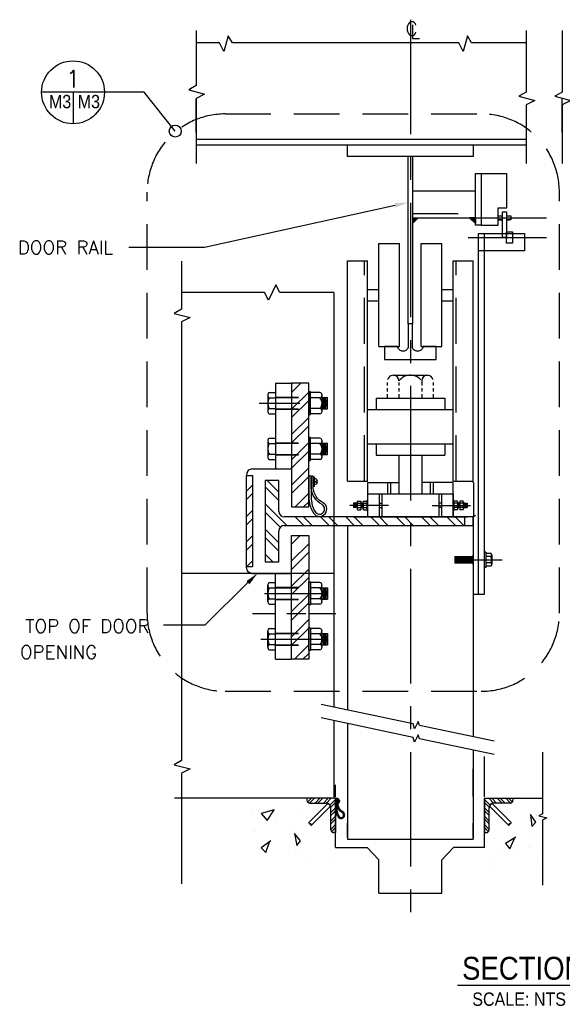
# Model space of a CAD drawing. Extents: x 161 to 3329, y 126 to 2543.
# Tile 1 of 4: x 161 to 730, y 620 to 1652. Entities that reach past the tile are written whole.
import ezdxf
from ezdxf.enums import TextEntityAlignment as Align

# ---------------------------------------------------------------- set-up
doc = ezdxf.new("R2010")
doc.units = 0
doc.header["$LTSCALE"] = 96
doc.header["$MEASUREMENT"] = 0
for name, pattern in [('CENTER', [2, 1.25, -0.25, 0.25, -0.25]), ('DASHED', [0.75, 0.5, -0.25]), ('HIDDEN', [0.375, 0.25, -0.125]), ('PHANTOM', [2.5, 1.25, -0.25, 0.25, -0.25, 0.25, -0.25])]:
    doc.linetypes.add(name, pattern=pattern)
doc.layers.get('0').update_dxf_attribs({"color": 2, "linetype": 'CONTINUOUS'})
for name, color, linetype in [('A2', 7, 'CONTINUOUS'), ('A4', 7, 'CONTINUOUS'), ('BORDER', 4, 'CONTINUOUS'), ('MECHANICAL', 4, 'CONTINUOUS'), ('S2', 7, 'CONTINUOUS'), ('S4', 7, 'CONTINUOUS'), ('STEEL', 3, 'CONTINUOUS'), ('STRUCT', 2, 'CONTINUOUS'), ('TXT', 2, 'CONTINUOUS')]:
    doc.layers.add(name, color=color, linetype=linetype)
doc.styles.add('1-8', font='simplex', dxfattribs={"height": 4})
doc.styles.add('SIMPLEX', font='SIMPLEX', dxfattribs={"height": 0.09375})
doc.styles.get("Standard").update_dxf_attribs({"font": 'SIMPLEX'})
doc.styles.add('SX-FRAC', font='SX-FRAC.shx', dxfattribs={"width": 0.9, "height": 12})

# ---------------------------------------------------------------- blocks, each defined once
blk = doc.blocks.new('*X154')
at = {"color": 0}
for p, q in [((1339.4, 2108.4), (1351.7, 2120.6)), ((1339.4, 2099.5), (1353.7, 2113.8)), ((1330.9, 2073.4), (1353.7, 2096.1)), ((1337.8, 2071.4), (1353.7, 2087.3)), ((1145.3, 2073.4), (1154.3, 2082.4)), ((1154.1, 2073.4), (1163.1, 2082.4)), ((1171.8, 2073.4), (1180.8, 2082.4)), ((1180.7, 2073.4), (1189.7, 2082.4)), ((1198.3, 2073.4), (1207.3, 2082.4)), ((1207.2, 2073.4), (1216.2, 2082.4)), ((1224.9, 2073.4), (1233.9, 2082.4)), ((1233.7, 2073.4), (1242.7, 2082.4)), ((1251.4, 2073.4), (1260.4, 2082.4)), ((1260.2, 2073.4), (1269.2, 2082.4)), ((1277.9, 2073.4), (1286.9, 2082.4)), ((1286.7, 2073.4), (1295.7, 2082.4)), ((1304.4, 2073.4), (1313.4, 2082.4)), ((1313.2, 2073.4), (1322.2, 2082.4)), ((1339.4, 2055.3), (1353.7, 2069.6)), ((1339.4, 2046.5), (1353.7, 2060.8)), ((1345.7, 2035.1), (1353.7, 2043.1))]:
    blk.add_line(p, q, dxfattribs=at)
blk = doc.blocks.new('*X151')
at = {"color": 0}
for p, q in [((1389.5, 1321.9), (1393.4, 1325.8)), ((1391.5, 1320.8), (1396.5, 1325.8)), ((1397.2, 1320.8), (1402.2, 1325.8)), ((1400.3, 1320.8), (1405.3, 1325.8)), ((1406.1, 1320.8), (1411.1, 1325.8)), ((1409.2, 1320.8), (1414.2, 1325.8)), ((1412.9, 1318.7), (1418.8, 1324.7)), ((1413.8, 1316.5), (1418.8, 1321.6)), ((1413.8, 1310.9), (1418.8, 1315.9)), ((1413.8, 1307.8), (1418.8, 1312.8)), ((1413.8, 1302), (1418.8, 1307)), ((1413.8, 1298.9), (1418.8, 1303.9)), ((1413.8, 1293.2), (1418.8, 1298.2)), ((1414.6, 1290.8), (1418.8, 1295.1))]:
    blk.add_line(p, q, dxfattribs=at)
blk = doc.blocks.new('*X150')
at = {"color": 0}
for p, q in [((1301.9, 2123.9), (1302.1, 2124.1)), ((1301.9, 2123.1), (1303, 2124.1)), ((1301.9, 2121.3), (1303.4, 2122.8)), ((1301.9, 2120.4), (1303.4, 2121.9)), ((1301.9, 2118.6), (1303.4, 2120.1)), ((1301.9, 2117.8), (1303.4, 2119.3)), ((1301.9, 2116), (1303.4, 2117.5)), ((1301.9, 2115.1), (1303.4, 2116.6)), ((1303, 2114.4), (1303.4, 2114.8))]:
    blk.add_line(p, q, dxfattribs=at)
blk = doc.blocks.new('*X152')
at = {"color": 0}
for p, q in [((1292.9, 1544.4), (1283.1, 1554.1)), ((1292.9, 1553.2), (1292, 1554.1)), ((1292.9, 1526.7), (1274.9, 1544.7)), ((1292.9, 1517.9), (1274.9, 1535.9)), ((1292.9, 1500.2), (1274.9, 1518.2)), ((1292.9, 1491.4), (1274.9, 1509.4)), ((1292.9, 1473.7), (1274.9, 1491.7)), ((1292.9, 1464.8), (1274.9, 1482.8)), ((1292.9, 1447.2), (1274.9, 1465.2)), ((1292.9, 1438.3), (1274.9, 1456.3)), ((1289.2, 1424.4), (1274.9, 1438.6)), ((1280.3, 1424.4), (1274.9, 1429.8))]:
    blk.add_line(p, q, dxfattribs=at)
blk = doc.blocks.new('*X153')
at = {"color": 0}
for p, q in [((1292.9, 1385.3), (1283.8, 1394.4)), ((1292.9, 1394.1), (1292.6, 1394.4)), ((1292.9, 1367.6), (1274.9, 1385.6)), ((1292.9, 1358.8), (1274.9, 1376.8)), ((1292.9, 1341.1), (1274.9, 1359.1)), ((1292.9, 1332.3), (1274.9, 1350.3)), ((1292.9, 1314.6), (1274.9, 1332.6)), ((1292.9, 1305.7), (1274.9, 1323.7)), ((1292.9, 1288.1), (1274.9, 1306.1)), ((1292.9, 1279.2), (1274.9, 1297.2)), ((1289.8, 1264.6), (1274.9, 1279.5)), ((1281, 1264.6), (1274.9, 1270.7))]:
    blk.add_line(p, q, dxfattribs=at)
blk = doc.blocks.new('*X155')
at = {"color": 0}
for p, q in [((1373.2, 2109.3), (1367.2, 2115.3)), ((1373.2, 2100.5), (1367.2, 2106.5)), ((1373.2, 2082.8), (1367.2, 2088.8)), ((1373.2, 2074), (1367.2, 2080)), ((1373.2, 2056.3), (1367.2, 2062.3)), ((1373.2, 2047.4), (1367.2, 2053.4)), ((1373.2, 2029.8), (1367.2, 2035.8))]:
    blk.add_line(p, q, dxfattribs=at)
blk = doc.blocks.new('*X156')
at = {"color": 0}
for p, q in [((1301.9, 2123.9), (1302.1, 2124.1)), ((1301.9, 2123.1), (1303, 2124.1)), ((1301.9, 2121.3), (1303.4, 2122.8)), ((1301.9, 2120.4), (1303.4, 2121.9)), ((1301.9, 2118.6), (1303.4, 2120.1)), ((1301.9, 2117.8), (1303.4, 2119.3)), ((1301.9, 2116), (1303.4, 2117.5)), ((1301.9, 2115.1), (1303.4, 2116.6)), ((1303, 2114.4), (1303.4, 2114.8))]:
    blk.add_line(p, q, dxfattribs=at)

msp = doc.modelspace()

# ---------------------------------------------------------------- linework, layer by layer
at = {"color": 1, "linetype": 'CENTER'}
msp.add_line((570.5, 1652.4), (570.5, 712), dxfattribs=at)
at = {"color": 1}
for p, q in [((554.4, 1457.7), (354.7, 1413.5)), ((354.7, 1413.5), (275.2, 1413.5)), ((400.2, 1062.1), (354.8, 1017.6)), ((354.8, 1017.6), (311.5, 1017.6))]:
    msp.add_line(p, q, dxfattribs=at)
at = {"color": 2}
for p, q in [((429.5, 1374.3), (421.6, 1358.3)), ((433.5, 1366.3), (429.5, 1374.3)), ((417.6, 1366.3), (330.4, 1366.3)), ((421.6, 1358.3), (417.6, 1366.3)), ((490.1, 1366.3), (433.5, 1366.3)), ((490.1, 1366.3), (490.1, 931.4)), ((429.2, 1271.3), (429.2, 1181.3)), ((429.2, 1271.3), (446, 1271.3)), ((422.5, 1261.6), (429.2, 1261.6)), ((421, 1258.8), (421, 1241.9)), ((422.5, 1256), (429.2, 1256)), ((475.6, 1256), (465.8, 1256)), ((477.8, 1258.8), (477.8, 1241.9)), ((477.8, 1256.3), (483.5, 1256.3)), ((478.3, 1247.3), (478.3, 1253.3)), ((479, 1244.3), (479, 1256.3)), ((479, 1244.3), (479, 1256.3)), ((479.8, 1247.3), (479.8, 1253.3)), ((480.5, 1244.3), (480.5, 1256.3)), ((481.3, 1247.3), (481.3, 1253.3)), ((482, 1244.3), (482, 1256.3)), ((482.8, 1247.3), (482.8, 1253.3)), ((483.5, 1244.3), (483.5, 1256.3)), ((422.5, 1244.7), (429.2, 1244.7)), ((422.5, 1239.1), (429.2, 1239.1)), ((475.6, 1244.7), (465.8, 1244.7)), ((475.6, 1239.1), (465.8, 1239.1)), ((477.8, 1244.3), (483.5, 1244.3)), ((421, 1210.8), (421, 1193.9)), ((422.5, 1213.6), (429.2, 1213.6)), ((477.8, 1210.8), (477.8, 1193.9)), ((477.8, 1208.3), (483.5, 1208.3)), ((479, 1196.3), (479, 1208.3)), ((479, 1196.3), (479, 1208.3)), ((480.5, 1196.3), (480.5, 1208.3)), ((482, 1196.3), (482, 1208.3)), ((483.5, 1196.3), (483.5, 1208.3)), ((422.5, 1208), (429.2, 1208)), ((475.6, 1208), (465.8, 1208)), ((478.3, 1199.3), (478.3, 1205.3)), ((479.8, 1199.3), (479.8, 1205.3)), ((481.3, 1199.3), (481.3, 1205.3)), ((482.8, 1199.3), (482.8, 1205.3)), ((422.5, 1196.7), (429.2, 1196.7)), ((422.5, 1191.1), (429.2, 1191.1)), ((475.6, 1196.7), (465.8, 1196.7)), ((475.6, 1191.1), (465.8, 1191.1)), ((477.8, 1196.3), (483.5, 1196.3)), ((404.8, 1181.3), (446, 1181.3)), ((418.3, 1169.3), (418.3, 1083.8)), ((432.5, 1169.3), (418.3, 1169.3)), ((432.5, 1137.1), (432.5, 1169.3)), ((513.4, 1131.1), (438.5, 1131.1)), ((627.5, 1131.1), (507.5, 1131.1)), ((636.3, 1131.1), (513.4, 1131.1)), ((528.7, 1131.1), (522.8, 1131.1)), ((627.5, 1122.1), (627.5, 1131.1)), ((636.3, 1122.1), (636.3, 1131.1)), ((432.5, 1083.8), (432.5, 1116.1)), ((438.5, 1122.1), (636.3, 1122.1)), ((504.5, 1122.1), (636.3, 1122.1)), ((507.5, 1122.1), (627.5, 1122.1)), ((418.3, 1083.8), (432.5, 1083.8)), ((490.1, 1071.8), (330.4, 1071.8)), ((404.8, 1071.8), (446, 1071.8)), ((429.2, 981.8), (429.2, 1071.8)), ((421, 1042.4), (421, 1059.3)), ((422.5, 1062.1), (429.2, 1062.1)), ((422.5, 1056.5), (429.2, 1056.5)), ((475.6, 1062.1), (465.8, 1062.1)), ((475.6, 1056.5), (465.8, 1056.5)), ((477.8, 1042.4), (477.8, 1059.3)), ((477.8, 1056.8), (483.5, 1056.8)), ((478.3, 1053.8), (478.3, 1047.8)), ((479, 1056.8), (479, 1044.8)), ((479, 1056.8), (479, 1044.8)), ((479.8, 1053.8), (479.8, 1047.8)), ((480.5, 1056.8), (480.5, 1044.8)), ((481.3, 1053.8), (481.3, 1047.8)), ((482, 1056.8), (482, 1044.8)), ((482.8, 1053.8), (482.8, 1047.8)), ((483.5, 1056.8), (483.5, 1044.8)), ((422.5, 1045.2), (429.2, 1045.2)), ((475.6, 1045.2), (465.8, 1045.2)), ((477.8, 1044.8), (483.5, 1044.8)), ((422.5, 1039.6), (429.2, 1039.6)), ((464, 1029.8), (492.5, 1029.8)), ((422.5, 1014.1), (429.2, 1014.1)), ((475.6, 1014.1), (465.8, 1014.1)), ((421, 994.4), (421, 1011.3)), ((422.5, 1008.5), (429.2, 1008.5)), ((475.6, 1008.5), (465.8, 1008.5)), ((477.8, 994.4), (477.8, 1011.3)), ((477.8, 1008.8), (483.5, 1008.8)), ((478.3, 1005.8), (478.3, 999.8)), ((479, 1008.8), (479, 996.8)), ((479, 1008.8), (479, 996.8)), ((479.8, 1005.8), (479.8, 999.8)), ((480.5, 1008.8), (480.5, 996.8)), ((481.3, 1005.8), (481.3, 999.8)), ((482, 1008.8), (482, 996.8)), ((482.8, 1005.8), (482.8, 999.8)), ((483.5, 1008.8), (483.5, 996.8)), ((422.5, 997.2), (429.2, 997.2)), ((422.5, 991.6), (429.2, 991.6)), ((475.6, 997.2), (465.8, 997.2)), ((477.8, 996.8), (483.5, 996.8)), ((490.1, 917.4), (490.1, 835.9)), ((492.1, 835.9), (462.1, 835.9)), ((462.1, 835.9), (462.1, 833.9)), ((484, 830.5), (464.1, 810.6)), ((465.1, 830.9), (482.1, 830.9)), ((486.8, 827.7), (466.9, 807.8)), ((492.1, 835.9), (492.1, 799.9)), ((648.1, 835.9), (648.1, 799.9)), ((648.1, 835.9), (678.1, 835.9)), ((653.5, 827.7), (673.4, 807.8)), ((656.3, 830.5), (676.2, 810.6)), ((675.1, 830.9), (658.1, 830.9)), ((678.1, 835.9), (678.1, 833.9)), ((487.1, 802.9), (487.1, 825.9)), ((653.1, 802.9), (653.1, 825.9)), ((492.1, 799.9), (490.1, 799.9)), ((648.1, 799.9), (650.1, 799.9))]:
    msp.add_line(p, q, dxfattribs=at)
at = {"color": 2, "linetype": 'CENTER'}
for p, q in [((412.1, 1250.3), (454.5, 1250.3)), ((417.5, 1050.8), (483.5, 1050.8)), ((413.6, 1002.8), (456, 1002.8)), ((417.5, 1002.8), (483.5, 1002.8))]:
    msp.add_line(p, q, dxfattribs=at)
at = {"color": 2, "linetype": 'HIDDEN'}
for p, q in [((429.2, 1256.7), (464, 1256.7)), ((429.2, 1256.3), (464, 1256.3)), ((429.2, 1244.3), (464, 1244.3)), ((429.2, 1244), (464, 1244)), ((429.2, 1208.7), (464, 1208.7)), ((429.2, 1208.3), (464, 1208.3)), ((429.2, 1196.3), (464, 1196.3)), ((429.2, 1196), (464, 1196)), ((429.2, 1057.2), (464, 1057.2)), ((429.2, 1056.8), (464, 1056.8)), ((429.2, 1044.8), (464, 1044.8)), ((429.2, 1044.5), (464, 1044.5)), ((404.8, 1029.8), (460.8, 1029.8)), ((429.2, 1009.2), (464, 1009.2)), ((429.2, 1008.8), (464, 1008.8)), ((429.2, 996.8), (464, 996.8)), ((429.2, 996.5), (464, 996.5))]:
    msp.add_line(p, q, dxfattribs=at)
at = {"color": 2}
for points in [[(446, 1271.3), (446, 1141.6), (464, 1141.6), (464, 1271.3)], [(465.8, 1238.3), (465.8, 1262.3), (464, 1262.3), (464, 1238.3)], [(465.8, 1190.3), (465.8, 1214.3), (464, 1214.3), (464, 1190.3)], [(446, 981.8), (446, 1111.6), (464, 1111.6), (464, 981.8)], [(465.8, 1062.8), (465.8, 1038.8), (464, 1038.8), (464, 1062.8)], [(465.8, 1014.8), (465.8, 990.8), (464, 990.8), (464, 1014.8)]]:
    msp.add_lwpolyline(points, close=True, dxfattribs=at)
for points in [[(475.6, 1261.6), (465.8, 1261.6)], [(475.6, 1213.6), (465.8, 1213.6)], [(473, 1168.3), (471, 1168.3), (471, 1167.6), (473, 1167.6)], [(475.6, 1039.6), (465.8, 1039.6)], [(475.6, 991.6), (465.8, 991.6)], [(496.7, 833.1), (495.7, 833.1), (495.7, 832.7), (496.7, 832.7)]]:
    msp.add_lwpolyline(points, dxfattribs=at)
msp.add_lwpolyline([(404.8, 1181.3, 0.414214), (398.8, 1175.3), (398.8, 1174.6)], format="xyb", dxfattribs=at)
at = {"color": 2, "linetype": 'CONTINUOUS'}
msp.add_lwpolyline([(404.8, 1071.8, -0.414214), (398.8, 1077.8), (398.8, 1078.6), (398.8, 1174.6), (404.8, 1174.6), (404.8, 1078.6), (398.8, 1078.6)], format="xyb", dxfattribs=at)
at = {"color": 2}
for centre, radius, start, end in [((424.4, 1258.8), 3.39, 123.855, 236.145), ((475, 1258.8), 2.88, 282.6804, 77.3196), ((432.3, 1250.3), 11.3, 150.1372, 209.8628), ((469.7, 1250.3), 8.16, 316.3972, 43.6028), ((424.4, 1241.9), 3.39, 123.855, 236.145), ((475, 1241.9), 2.88, 282.6804, 77.3196), ((424.4, 1210.8), 3.39, 123.855, 236.145), ((475, 1210.8), 2.88, 282.6804, 77.3196), ((432.3, 1202.3), 11.3, 150.1372, 209.8628), ((469.7, 1202.3), 8.16, 316.3972, 43.6028), ((424.4, 1193.9), 3.39, 123.855, 236.145), ((475, 1193.9), 2.88, 282.6804, 77.3196), ((470, 1168), 3, 7.1808, 90), ((470, 1168), 3, 270, 352.8192), ((438.5, 1137.1), 6, 180, 270), ((438.5, 1116.1), 6, 90, 180), ((424.4, 1059.3), 3.39, 123.855, 236.145), ((432.3, 1050.8), 11.3, 150.1372, 209.8628), ((475, 1059.3), 2.88, 282.6804, 77.3196), ((469.7, 1050.8), 8.16, 316.3972, 43.6028), ((424.4, 1042.4), 3.39, 123.855, 236.145), ((475, 1042.4), 2.88, 282.6804, 77.3196), ((424.4, 1011.3), 3.39, 123.855, 236.145), ((475, 1011.3), 2.88, 282.6804, 77.3196), ((432.3, 1002.8), 11.3, 150.1372, 209.8628), ((469.7, 1002.8), 8.16, 316.3972, 43.6028), ((424.4, 994.4), 3.39, 123.855, 236.145), ((475, 994.4), 2.88, 282.6804, 77.3196), ((465.1, 833.9), 3, 180, 270), ((482.1, 825.9), 5, 0, 90), ((495.2, 832.9), 1.5, 7.1808, 90), ((495.2, 832.9), 1.5, 270, 352.8192), ((658.1, 825.9), 5, 90, 180), ((675.1, 833.9), 3, 270, 0), ((461.1, 809.1), 1.32, 4.0669, 4.0669), ((465.4, 810.5), 1.32, 175.9331, 274.0669), ((465.6, 807.9), 1.32, 355.9331, 94.0669), ((466.8, 809.1), 1.32, 175.9331, 274.0669), ((673.5, 809.1), 1.32, 265.9331, 4.0669), ((674.7, 807.9), 1.32, 85.9331, 184.0669), ((674.9, 810.5), 1.32, 265.9331, 4.0669), ((679.2, 809.1), 1.32, 175.9331, 175.9331), ((490.1, 802.9), 3, 180, 270), ((650.1, 802.9), 3, 270, 0)]:
    msp.add_arc(centre, radius, start, end, dxfattribs=at)
at = {"color": 1}
for points in [[(553.9, 1460), (554.9, 1455.4), (568.1, 1460.7)], [(398.6, 1063.7), (401.8, 1060.4), (410.2, 1071.8)]]:
    msp.add_solid(points, dxfattribs=at)
at = {"layer": 'A2', "color": 2}
msp.add_line((323.9, 1535.6), (291.3, 1576.3), dxfattribs=at)
msp.add_circle((323.9, 1535.6), 6.26, dxfattribs=at)
at = {"layer": 'A4', "color": 2}
for p, q in [((291.3, 1576.3), (183.7, 1576.3)), ((216.7, 1576.3), (216.7, 1543.3))]:
    msp.add_line(p, q, dxfattribs=at)
at = {"layer": 'A4', "color": 4, "linetype": 'DASHED'}
for p, q in [((376.3, 1553.6), (644.9, 1553.6)), ((294.4, 1030.1), (294.4, 1471.7)), ((726.8, 1030.1), (726.8, 1471.7)), ((376.3, 948.2), (644.9, 948.2))]:
    msp.add_line(p, q, dxfattribs=at)
at = {"layer": 'A4', "color": 2}
msp.add_circle((216.7, 1576.3), 33, dxfattribs=at)
at = {"layer": 'A4', "color": 4, "linetype": 'DASHED'}
for centre, start, end in [((376.3, 1471.7), 90.0192, 180.0192), ((644.9, 1471.7), 359.9808, 89.9808), ((376.3, 1030.1), 179.9808, 269.9808), ((644.9, 1030.1), 270.0192, 0.0192)]:
    msp.add_arc(centre, 81.9, start, end, dxfattribs=at)
at = {"layer": 'BORDER', "color": 1, "linetype": 'PHANTOM'}
for p, q in [((547.5, 1143.1), (507.2, 1143.1)), ((593.5, 1143.1), (633.7, 1143.1)), ((626.5, 1086.1), (666.8, 1086.1))]:
    msp.add_line(p, q, dxfattribs=at)
at = {"layer": 'MECHANICAL', "color": 2}
for p, q in [((638.7, 1473.1), (638.7, 1491.1)), ((638.7, 1491.1), (644.7, 1491.1)), ((644.7, 1491.1), (644.7, 1437.1)), ((644.7, 1491.1), (671.7, 1491.1)), ((671.7, 1455.1), (671.7, 1491.1)), ((572.7, 1473.1), (638.7, 1473.1)), ((638.7, 1437.1), (638.7, 1473.1)), ((662.5, 1446.6), (667, 1446.6)), ((662.7, 1437.1), (662.7, 1455.1)), ((662.7, 1455.1), (671.7, 1455.1)), ((662.7, 1446.6), (667, 1446.6)), ((667, 1424.1), (667, 1451.1)), ((667, 1451.1), (671.5, 1451.1)), ((671.5, 1451.1), (671.5, 1424.1)), ((671.5, 1451.1), (671.5, 1446.6)), ((671.5, 1446.6), (674.6, 1446.6)), ((671.5, 1446.6), (676, 1446.6)), ((676, 1446.6), (676, 1442.6)), ((572.7, 1444.6), (638.7, 1444.6)), ((572.7, 1444.6), (578.7, 1444.6)), ((578.7, 1444.6), (572.7, 1438.6)), ((572.7, 1444.6), (572.7, 1438.6)), ((632.7, 1444.6), (638.7, 1438.6)), ((638.7, 1444.6), (632.7, 1444.6)), ((638.7, 1444.6), (638.7, 1438.6)), ((644.7, 1437.1), (638.7, 1437.1)), ((644.7, 1437.1), (662.7, 1437.1)), ((667, 1442.6), (662.7, 1442.6)), ((662.7, 1442.6), (667, 1442.6)), ((671.5, 1442.6), (674.6, 1442.6)), ((676, 1442.6), (671.5, 1442.6)), ((642.1, 1428.1), (648.1, 1428.1)), ((648.1, 1050.1), (648.1, 1428.1)), ((648.1, 1428.1), (690.1, 1428.1)), ((648.1, 1410.1), (648.1, 1428.1)), ((671.5, 1430.1), (677.5, 1430.1)), ((671.5, 1425.6), (671.5, 1430.1)), ((671.5, 1418.1), (671.5, 1430.1)), ((677.5, 1430.1), (677.5, 1418.1)), ((690.1, 1428.1), (690.1, 1410.1)), ((671.5, 1424.1), (667, 1424.1)), ((677.5, 1418.1), (671.5, 1418.1)), ((690.1, 1410.1), (642.1, 1410.1)), ((636.3, 1131.1), (639, 1132.8)), ((636.3, 1131.1), (636.3, 999.1)), ((636.3, 1122.1), (636.3, 1050.1)), ((655.9, 1091.1), (655.9, 1081.1)), ((636.3, 1050.1), (642.1, 1050.1)), ((642.1, 1050.1), (648.1, 1050.1)), ((636.3, 997.6), (636.3, 970.3)), ((636.3, 997.6), (636.3, 971)), ((648.1, 839.1), (648.1, 879.8)), ((636.3, 837.7), (636.3, 866.8)), ((492.1, 837.4), (492.1, 849.9)), ((648.1, 837.4), (648.1, 849.9)), ((648.1, 837.4), (648.1, 849.8)), ((492.1, 835.9), (323, 835.9)), ((492.1, 784.4), (492.1, 835.9)), ((648.1, 784.4), (648.1, 835.9)), ((648.1, 835.9), (709.2, 835.9)), ((427.8, 823.8), (414.1, 820.1)), ((414.1, 820.1), (420.4, 812.6)), ((420.4, 812.6), (427.8, 823.8)), ((702, 810.9), (696.5, 818.9)), ((696.5, 818.9), (697.8, 806.3)), ((504.5, 794.7), (504.5, 810)), ((636.3, 794.7), (636.3, 810)), ((697.8, 806.3), (702, 810.9)), ((455.2, 791.5), (449, 798.9)), ((449, 798.9), (451.5, 786.5)), ((424.1, 791.5), (414.1, 784)), ((419.1, 779), (422.9, 790.2)), ((451.5, 786.5), (455.2, 791.5)), ((504.5, 793.2), (636.3, 793.2)), ((681, 795), (670.4, 788.5)), ((670.4, 788.5), (674.9, 783.1)), ((674.9, 783.1), (679.6, 793.9)), ((414.1, 784), (419.1, 779)), ((492.1, 784.4), (525.1, 784.4)), ((537.5, 771.3), (525.1, 784.4)), ((603.5, 771.3), (615.8, 784.4)), ((648.1, 784.4), (615.8, 784.4)), ((537.5, 736.5), (537.5, 771.3)), ((603.5, 736.5), (603.5, 771.3)), ((537.5, 736.5), (603.5, 736.5))]:
    msp.add_line(p, q, dxfattribs=at)
at = {"layer": 'MECHANICAL', "color": 2, "linetype": 'DASHED'}
msp.add_line((572.7, 1449.1), (638.7, 1449.1), dxfattribs=at)
at = {"layer": 'MECHANICAL', "color": 1, "linetype": 'CENTER'}
for p, q in [((638.7, 1444.6), (713.4, 1444.6)), ((631.1, 1424.1), (713.4, 1424.1))]:
    msp.add_line(p, q, dxfattribs=at)
at = {"layer": 'MECHANICAL', "color": 2, "linetype": 'CONTINUOUS'}
msp.add_line((510.5, 1131.1), (630.5, 1131.1), dxfattribs=at)
at = {"layer": 'MECHANICAL', "color": 2, "const_width": 0.188}
for points in [[(404.1, 817.6, 1), (404.3, 817.6, 1)], [(452.6, 823.8, 1), (452.8, 823.8, 1)], [(702.6, 817.6, -1), (702.4, 817.6, -1)], [(429, 815.1, 1), (429.2, 815.1, 1)], [(434, 813.9, 1), (434.2, 813.9, 1)], [(448.9, 806.4, 1), (449.1, 806.4, 1)], [(709.5, 813.9, -1), (709.3, 813.9, -1)], [(406.6, 802.7, 1), (406.8, 802.7, 1)], [(438.9, 800.2, 1), (439.1, 800.2, 1)], [(695.2, 797.7, -1), (695, 797.7, -1)], [(430.2, 791.5, 1), (430.4, 791.5, 1)], [(445.2, 789, 1), (445.4, 789, 1)], [(448.9, 786.5, 1), (449.1, 786.5, 1)], [(659.1, 794, -1), (658.9, 794, -1)], [(695.2, 785.2, -1), (695, 785.2, -1)], [(442.7, 781.5, 1), (442.9, 781.5, 1)], [(456.4, 779, 1), (456.6, 779, 1)], [(661.5, 781.5, -1), (661.4, 781.5, -1)], [(682.7, 781.5, -1), (682.5, 781.5, -1)], [(707.6, 779, -1), (707.4, 779, -1)], [(460.1, 772.8, 1), (460.3, 772.8, 1)], [(481.9, 765.3, 1), (482.1, 765.3, 1)], [(486.9, 771.5, 1), (487.1, 771.5, 1)], [(654.1, 771.5, -1), (653.9, 771.5, -1)], [(659.1, 765.3, -1), (658.9, 765.3, -1)], [(703.9, 772.8, -1), (703.7, 772.8, -1)]]:
    msp.add_lwpolyline(points, format="xyb", close=True, dxfattribs=at)
at = {"layer": 'MECHANICAL', "color": 2}
for points in [[(572.7, 1444.6), (572.7, 1438.6), (578.7, 1444.6), (572.7, 1438.6)], [(638.7, 1444.6), (638.7, 1438.6), (632.7, 1444.6), (638.7, 1438.6)]]:
    msp.add_solid(points, dxfattribs=at)
at = {"layer": 'S2', "color": 2, "linetype": 'PHANTOM'}
for p, q in [((514.6, 1146.4), (514.6, 1139.8)), ((515.3, 1147.5), (518.7, 1147.5)), ((518.7, 1147.5), (518.7, 1138.6)), ((520.8, 1146.4), (520.8, 1139.8)), ((521.4, 1147.5), (524.8, 1147.5)), ((524.8, 1148.4), (524.8, 1137.7)), ((524.8, 1148.4), (525.7, 1148.4)), ((616.1, 1148.4), (615.2, 1148.4)), ((616.1, 1148.4), (616.1, 1137.7)), ((619.5, 1147.5), (616.1, 1147.5)), ((620.2, 1146.4), (620.2, 1139.8)), ((625.7, 1147.5), (622.3, 1147.5)), ((622.3, 1147.5), (622.3, 1138.6)), ((626.4, 1146.4), (626.4, 1139.8)), ((510.9, 1145.4), (510.9, 1140.8)), ((511.4, 1145.4), (511.4, 1140.8)), ((511.9, 1145.4), (511.9, 1140.8)), ((512.3, 1145.4), (512.3, 1140.8)), ((512.8, 1145.4), (512.8, 1140.8)), ((513.2, 1145.4), (513.2, 1140.8)), ((513.7, 1145.4), (513.7, 1140.8)), ((514.1, 1145.4), (514.1, 1140.8)), ((515.3, 1145.3), (518.7, 1145.3)), ((515.3, 1140.9), (518.7, 1140.9)), ((515.3, 1138.6), (518.7, 1138.6)), ((518.9, 1145.4), (518.9, 1140.8)), ((518.9, 1145.4), (520.8, 1145.4)), ((518.9, 1140.8), (520.8, 1140.8)), ((519.4, 1145.4), (519.4, 1140.8)), ((519.8, 1145.4), (519.8, 1140.8)), ((520.3, 1145.4), (520.3, 1140.8)), ((521.4, 1145.3), (524.8, 1145.3)), ((521.4, 1140.9), (524.8, 1140.9)), ((521.4, 1138.6), (524.8, 1138.6)), ((524.8, 1137.7), (525.7, 1137.7)), ((616.1, 1137.7), (615.2, 1137.7)), ((619.5, 1145.3), (616.1, 1145.3)), ((619.5, 1140.9), (616.1, 1140.9)), ((619.5, 1138.6), (616.1, 1138.6)), ((622, 1145.4), (620.2, 1145.4)), ((622, 1140.8), (620.2, 1140.8)), ((620.7, 1145.4), (620.7, 1140.8)), ((621.1, 1145.4), (621.1, 1140.8)), ((621.6, 1145.4), (621.6, 1140.8)), ((622, 1145.4), (622, 1140.8)), ((625.7, 1145.3), (622.3, 1145.3)), ((625.7, 1140.9), (622.3, 1140.9)), ((625.7, 1138.6), (622.3, 1138.6)), ((626.8, 1145.4), (626.8, 1140.8)), ((627.3, 1145.4), (627.3, 1140.8)), ((627.7, 1145.4), (627.7, 1140.8)), ((628.2, 1145.4), (628.2, 1140.8)), ((628.7, 1145.4), (628.7, 1140.8)), ((629.1, 1145.4), (629.1, 1140.8)), ((629.6, 1145.4), (629.6, 1140.8)), ((630, 1145.4), (630, 1140.8)), ((617.2, 1089.5), (617.2, 1082.7)), ((617.2, 1089.5), (636.2, 1089.5)), ((617.9, 1089.5), (617.9, 1082.7)), ((618.5, 1089.5), (618.5, 1082.7)), ((619.2, 1089.5), (619.2, 1082.7)), ((619.9, 1089.5), (619.9, 1082.7)), ((620.6, 1089.5), (620.6, 1082.7)), ((621.3, 1089.5), (621.3, 1082.7)), ((621.9, 1089.5), (621.9, 1082.7)), ((622.6, 1089.5), (622.6, 1082.7)), ((623.3, 1089.5), (623.3, 1082.7)), ((624, 1089.5), (624, 1082.7)), ((624.6, 1089.5), (624.6, 1082.7)), ((625.3, 1089.5), (625.3, 1082.7)), ((626, 1089.5), (626, 1082.7)), ((626.7, 1089.5), (626.7, 1082.7)), ((627.4, 1089.5), (627.4, 1082.7)), ((628, 1089.5), (628, 1082.7)), ((628.7, 1089.5), (628.7, 1082.7)), ((629.4, 1089.5), (629.4, 1082.7)), ((630.1, 1089.5), (630.1, 1082.7)), ((630.8, 1089.5), (630.8, 1082.7)), ((631.4, 1089.5), (631.4, 1082.7)), ((632.1, 1089.5), (632.1, 1082.7)), ((632.8, 1089.5), (632.8, 1082.7)), ((633.5, 1089.5), (633.5, 1082.7)), ((634.2, 1089.5), (634.2, 1082.7)), ((634.8, 1089.5), (634.8, 1082.7)), ((635.5, 1089.5), (635.5, 1082.7)), ((636.2, 1091.1), (636.2, 1081.1)), ((649.8, 1094.1), (648.4, 1094.1)), ((649.8, 1094.1), (649.8, 1078.1)), ((654.9, 1092.8), (649.8, 1092.8)), ((654.9, 1089.4), (649.8, 1089.4)), ((617.2, 1082.7), (636.2, 1082.7)), ((649.8, 1078.1), (648.4, 1078.1)), ((654.9, 1082.8), (649.8, 1082.8)), ((654.9, 1079.4), (649.8, 1079.4))]:
    msp.add_line(p, q, dxfattribs=at)
for points in [[(520.8, 1146.4), (520.8, 1145.4), (520.8, 1140.8), (520.8, 1139.8)], [(620.2, 1146.4), (620.2, 1145.4), (620.2, 1140.8), (620.2, 1139.8)]]:
    msp.add_lwpolyline(points, dxfattribs=at)
for centre, radius, start, end in [((515.8, 1146.4), 1.25, 117.1109, 242.8891), ((522, 1146.4), 1.25, 117.1109, 242.8891), ((619, 1146.4), 1.25, 297.1109, 62.8891), ((625.1, 1146.4), 1.25, 297.1109, 62.8891), ((518.5, 1143.1), 3.95, 145.8863, 214.1137), ((515.8, 1139.8), 1.26, 117.4809, 242.5191), ((524.7, 1143.1), 3.95, 145.8863, 214.1137), ((522, 1139.8), 1.26, 117.4809, 242.5191), ((616.3, 1143.1), 3.95, 325.8863, 34.1137), ((619, 1139.8), 1.26, 297.4809, 62.5191), ((622.4, 1143.1), 3.95, 325.8863, 34.1137), ((625.1, 1139.8), 1.26, 297.4809, 62.5191), ((654, 1091.1), 1.87, 297.1109, 62.8891), ((649.9, 1086.1), 5.92, 325.8863, 34.1137), ((654, 1081.1), 1.89, 297.4809, 62.5191)]:
    msp.add_arc(centre, radius, start, end, dxfattribs=at)
at = {"layer": 'S4', "color": 4}
msp.add_line((836.1, 639.7), (620.1, 639.7), dxfattribs=at)
at = {"layer": 'STEEL', "color": 2}
for p, q in [((346, 1527.1), (691.9, 1527.1)), ((642.1, 1050.1), (642.1, 1428.1)), ((642.1, 1410.1), (642.1, 1428.1)), ((537.7, 1145.4), (540.7, 1145.4)), ((537.7, 1140.8), (540.7, 1140.8)), ((603.2, 1145.4), (600.2, 1145.4)), ((603.2, 1140.8), (600.2, 1140.8)), ((504.5, 1122.1), (504.5, 928.4)), ((627.5, 1122.1), (627.5, 1125.1)), ((636.3, 1122.1), (636.3, 900.6)), ((429.2, 981.8), (446, 981.8)), ((504.5, 914.4), (504.5, 793.2)), ((636.3, 886.6), (636.3, 793.2))]:
    msp.add_line(p, q, dxfattribs=at)
at = {"layer": 'STEEL', "color": 2, "linetype": 'CONTINUOUS'}
for p, q in [((537.5, 1309.6), (537.5, 1417.6)), ((537.5, 1417.6), (559.2, 1417.6)), ((559.2, 1309.6), (559.2, 1417.6)), ((581.7, 1309.6), (581.7, 1417.6)), ((581.7, 1417.6), (603.5, 1417.6)), ((603.5, 1309.6), (603.5, 1417.6)), ((504.5, 1168.6), (504.5, 1399.6)), ((504.5, 1399.6), (525.5, 1399.6)), ((525.5, 1168.6), (525.5, 1399.6)), ((615.5, 1168.6), (615.5, 1399.6)), ((615.5, 1399.6), (636.5, 1399.6)), ((636.5, 1167.1), (636.5, 1399.6)), ((525.5, 1369.6), (537.5, 1369.6)), ((603.5, 1369.6), (615.5, 1369.6)), ((525.5, 1357.6), (537.5, 1357.6)), ((603.5, 1357.6), (615.5, 1357.6)), ((537.5, 1309.6), (559.2, 1309.6)), ((581.7, 1309.6), (603.5, 1309.6)), ((552.5, 1279.6), (588.5, 1279.6)), ((582.5, 1273.6), (582.5, 1269)), ((582.5, 1265.9), (582.5, 1262.7)), ((534.5, 1255.6), (606.5, 1255.6)), ((534.5, 1255.6), (534.5, 1243.6)), ((582.5, 1259.7), (582.5, 1255.6)), ((606.5, 1255.6), (606.5, 1243.6)), ((525.5, 1243.6), (615.5, 1243.6)), ((525.5, 1207.6), (615.5, 1207.6)), ((534.5, 1207.6), (534.5, 1195.6)), ((606.5, 1207.6), (606.5, 1195.6)), ((534.5, 1195.6), (606.5, 1195.6)), ((558.5, 1195.6), (558.5, 1155.1)), ((582.5, 1195.6), (582.5, 1155.1)), ((525.7, 1167.1), (525.7, 1131.1)), ((525.7, 1167.1), (558.5, 1167.1)), ((546.5, 1167.1), (546.5, 1155.1)), ((549.7, 1167.1), (549.7, 1155.1)), ((615.2, 1167.1), (582.5, 1167.1)), ((591.2, 1167.1), (591.2, 1155.1)), ((594.5, 1167.1), (594.5, 1155.1)), ((615.2, 1167.1), (615.2, 1131.1)), ((636.7, 1167.1), (636.7, 1131.1)), ((525.5, 1155.1), (525.5, 1131.1)), ((525.7, 1155.1), (615.2, 1155.1)), ((537.7, 1155.1), (537.7, 1131.1)), ((540.7, 1155.1), (540.7, 1131.1)), ((600.2, 1155.1), (600.2, 1131.1)), ((603.2, 1155.1), (603.2, 1131.1)), ((615.5, 1155.1), (615.5, 1131.1))]:
    msp.add_line(p, q, dxfattribs=at)
at = {"layer": 'STEEL', "color": 2, "linetype": 'DASHED'}
for p, q in [((522.5, 1168.6), (522.5, 1399.6)), ((618.5, 1168.6), (618.5, 1399.6))]:
    msp.add_line(p, q, dxfattribs=at)
at = {"layer": 'STEEL', "color": 2, "linetype": 'PHANTOM'}
for p, q in [((504.5, 1168.6), (525.5, 1168.6)), ((504.5, 1168.6), (525.5, 1168.6)), ((615.5, 1168.6), (636.5, 1168.6)), ((514.6, 1145.4), (510.9, 1145.4)), ((514.6, 1140.8), (510.9, 1140.8)), ((626.4, 1145.4), (630, 1145.4)), ((626.4, 1140.8), (630, 1140.8))]:
    msp.add_line(p, q, dxfattribs=at)
at = {"layer": 'STEEL', "color": 2, "linetype": 'CONTINUOUS'}
msp.add_lwpolyline([(504.5, 1521.1), (636.5, 1521.1), (636.5, 1509.1), (504.5, 1509.1)], close=True, dxfattribs=at)
at = {"layer": 'STEEL', "color": 2}
msp.add_lwpolyline([(572.7, 1509.1), (572.7, 1333.6), (568.2, 1333.6), (568.2, 1509.1)], dxfattribs=at)
msp.add_lwpolyline([(557.4, 1309.6), (543.5, 1309.6), (543.5, 1296.1), (597.5, 1296.1), (597.5, 1309.6), (583.6, 1309.6, -0.109593), (583.1, 1307.8, -0.102418), (582, 1306.2, -0.093674), (580.2, 1305.2, -0.088307), (578.1, 1304.8, -0.088307), (576, 1305.2, -0.093674), (574.3, 1306.2, -0.102418), (573.1, 1307.8, -0.109593), (572.7, 1309.6), (572.7, 1333.6), (568.2, 1333.6), (568.2, 1309.6, -0.109593), (567.8, 1307.8, -0.102418), (566.6, 1306.2, -0.093674), (564.9, 1305.2, -0.088307), (562.8, 1304.8, -0.088307), (560.7, 1305.2, -0.093674), (559, 1306.2, -0.102418), (557.8, 1307.8, -0.109593), (557.4, 1309.6, -0.109593)], format="xyb", dxfattribs=at)
msp.add_lwpolyline([(557.4, 1309.6), (543.5, 1309.6), (543.5, 1296.1), (597.5, 1296.1), (597.5, 1309.6), (583.6, 1309.6, -0.109593), (583.1, 1307.8, -0.102418), (582, 1306.2, -0.093674), (580.2, 1305.2, -0.088307), (578.1, 1304.8, -0.088307), (576, 1305.2, -0.093674), (574.3, 1306.2, -0.102418), (573.1, 1307.8, -0.109593), (572.7, 1309.6), (572.7, 1333.6), (568.2, 1333.6), (568.2, 1309.6, -0.109593), (567.8, 1307.8, -0.102418), (566.6, 1306.2, -0.093674), (564.9, 1305.2, -0.088307), (562.8, 1304.8, -0.088307), (560.7, 1305.2, -0.093674), (559, 1306.2, -0.102418), (557.8, 1307.8, -0.109593), (557.4, 1309.6, -0.109593)], format="xyb", dxfattribs=at)
at = {"layer": 'STEEL', "color": 2, "linetype": 'CONTINUOUS'}
for points in [[(546.5, 1269), (546.5, 1272.1, -1)], [(546.5, 1262.7), (546.5, 1265.9, -1)], [(546.5, 1255.6), (546.5, 1259.7, -1)]]:
    msp.add_lwpolyline(points, format="xyb", dxfattribs=at)
for points in [[(558.5, 1272.1), (558.5, 1269)], [(594.5, 1272.1), (594.5, 1269)], [(558.5, 1265.9), (558.5, 1262.7)], [(594.5, 1265.9), (594.5, 1262.7)], [(558.5, 1259.7), (558.5, 1255.6)], [(594.5, 1259.7), (594.5, 1255.6)]]:
    msp.add_lwpolyline(points, dxfattribs=at)
at = {"layer": 'STEEL', "color": 2}
for points in [[(464, 1173.6), (464, 1149.6), (464.8, 1145.1, 0.120449), (469.3, 1134.6, 0.41355), (479.8, 1133.1, 0.538011), (479, 1145.8, -0.245295), (468.5, 1161.6), (468.5, 1173.6)], [(466.3, 1150), (467, 1145.5, 0.120449), (471.1, 1135.9, 0.41355), (478.4, 1134.9, 0.538011), (477.9, 1143.9, -0.246764), (466.3, 1161.5), (466.3, 1173.6)], [(492.2, 835.7), (492.2, 823.7), (492.6, 821.4, 0.120449), (494.9, 816.2, 0.41355), (500.1, 815.4, 0.538011), (499.7, 821.8, -0.245295), (494.5, 829.7), (494.5, 835.7)], [(493.3, 823.9), (493.7, 821.6, 0.120449), (495.8, 816.9, 0.41355), (499.4, 816.3, 0.538011), (499.2, 820.8, -0.246764), (493.3, 829.6), (493.3, 835.7)]]:
    msp.add_lwpolyline(points, format="xyb", close=True, dxfattribs=at)
for points in [[(468.5, 1172.8), (468.5, 1163.1), (470, 1163.1), (470, 1172.8)], [(494.5, 835.3), (494.5, 830.4), (495.2, 830.4), (495.2, 835.3)]]:
    msp.add_lwpolyline(points, close=True, dxfattribs=at)
at = {"layer": 'STEEL', "color": 2, "linetype": 'CONTINUOUS'}
for centre, radius, start, end in [((552.5, 1273.6), 6, 0, 167.1818), ((570.5, 1264.6), 15, 43.5307, 143.1301), ((588.5, 1273.6), 6, 12.8182, 180)]:
    msp.add_arc(centre, radius, start, end, dxfattribs=at)
at = {"layer": 'STRUCT', "color": 2}
for p, q in [((345.7, 1641.1), (345.7, 1583.4)), ((379.3, 1635.6), (374.8, 1619.1)), ((383.8, 1628.1), (379.3, 1635.6)), ((630.3, 1635.6), (625.8, 1619.1)), ((634.8, 1628.1), (630.3, 1635.6)), ((691.9, 1641.1), (691.9, 1576.6)), ((729.7, 1641.1), (729.7, 1576.6)), ((370.3, 1628.1), (346, 1628.1)), ((374.8, 1619.1), (370.3, 1628.1)), ((409.3, 1628.1), (383.8, 1628.1)), ((621.3, 1628.1), (409.3, 1628.1)), ((625.8, 1619.1), (621.3, 1628.1)), ((692.2, 1628.1), (634.8, 1628.1)), ((345.7, 1583.4), (338.2, 1578.9)), ((338.2, 1578.9), (354.7, 1574.4)), ((354.7, 1574.4), (345.7, 1569.9)), ((345.7, 1569.9), (345.7, 1534)), ((345.7, 1534), (345.7, 1569.9)), ((345.7, 1569.9), (345.7, 1501.7)), ((691.9, 1576.6), (684.4, 1572.1)), ((684.4, 1572.1), (700.9, 1567.6)), ((729.7, 1576.6), (722.2, 1572.1)), ((722.2, 1572.1), (738.7, 1567.6)), ((729.7, 1534), (729.7, 1569.9)), ((700.9, 1567.6), (691.9, 1563.1)), ((691.9, 1563.1), (691.9, 1501.7)), ((691.9, 1563.1), (691.9, 1534)), ((738.7, 1567.6), (729.7, 1563.1)), ((729.7, 1563.1), (729.7, 1501.7)), ((346, 1521.1), (691.9, 1521.1)), ((330.4, 1399.2), (330.4, 1349)), ((330.4, 1349), (322.9, 1344.5)), ((322.9, 1344.5), (339.4, 1340)), ((339.4, 1340), (330.4, 1335.5)), ((330.4, 1335.5), (330.4, 1101.9)), ((330.4, 1101.9), (330.4, 875.7)), ((573.6, 913.9), (476.9, 934.2)), ((573.6, 899.8), (476.9, 920.2)), ((574.9, 908.9), (573.6, 913.9)), ((578.8, 916.5), (574.9, 908.9)), ((580.2, 912.4), (578.8, 916.5)), ((658.3, 896), (580.2, 912.4)), ((574.9, 894.9), (573.6, 899.8)), ((578.8, 902.5), (574.9, 894.9)), ((580.2, 898.4), (578.8, 902.5)), ((658.3, 881.9), (580.2, 898.4)), ((709.2, 884.3), (709.2, 819.8)), ((330.4, 875.7), (322.9, 871.2)), ((322.9, 871.2), (339.4, 866.7)), ((339.4, 866.7), (330.4, 862.2)), ((330.4, 862.2), (330.4, 746.3)), ((709.2, 819.8), (705.4, 817.6)), ((705.4, 817.6), (713.7, 815.3)), ((713.7, 815.3), (709.2, 813.1)), ((709.2, 813.1), (709.2, 744.9))]:
    msp.add_line(p, q, dxfattribs=at)

# ---------------------------------------------------------------- block references
at = {"color": 2}
for name, p, xscale, yscale, zscale in [('*X152', (1738.9, -282.8), -0.9999999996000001, 0.9999999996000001, 0.9999999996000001), ('*X154', (1771.9, -951.3), -0.9999999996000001, 0.9999999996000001, 0.9999999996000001), ('*X156', (1771.9, -951.3), -0.9999999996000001, 0.9999999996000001, 0.9999999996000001), ('*X155', (1771.9, -951.3), -0.9999999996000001, 0.9999999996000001, 0.9999999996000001), ('*X153', (1738.9, -282.8), -0.9999999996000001, 0.9999999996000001, 0.9999999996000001), ('*X150', (1146.2, -226.8), -0.4999999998, 0.4999999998, 0.4999999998)]:
    msp.add_blockref(name, p, dxfattribs=dict(at, xscale=xscale, yscale=yscale, zscale=zscale))
msp.add_blockref('*X151', (-926.7, -489.9), dxfattribs=at)
at = {"color": 2, "xscale": -1}
msp.add_blockref('*X151', (2067, -489.9), dxfattribs=at)

# ---------------------------------------------------------------- texts
at = {"layer": 'A4', "color": 4, "style": 'SIMPLEX'}
msp.add_text('1', height=18, dxfattribs=at).set_placement((216.7, 1590.4), align=Align.MIDDLE)
at = {"layer": 'MECHANICAL', "color": 2}
for s, p in [('TOP OF DOOR', (231.8, 1009.6)), ('OPENING', (201.6, 982.2))]:
    msp.add_text(s, height=14, dxfattribs=at).set_placement(p, align=Align.CENTER)
at = {"layer": 'S4', "color": 2, "style": 'SX-FRAC', "width": 0.9}
for p in [(191.4, 1559.6), (221.6, 1559.6)]:
    msp.add_text('M3', height=14, dxfattribs=at).set_placement(p)
at = {"layer": 'S4', "color": 4, "style": 'SX-FRAC', "width": 0.9}
msp.add_text('SECTION', height=24, dxfattribs=at).set_placement((688.9, 657.7), align=Align.MIDDLE)
at = {"layer": 'S4', "color": 2, "style": 'SX-FRAC', "width": 0.9}
msp.add_text('SCALE: NTS', height=14, dxfattribs=at).set_placement((684.6, 625.3), align=Align.MIDDLE)
at = {"layer": 'STEEL', "color": 2}
msp.add_text('DOOR RAIL', height=14.05, dxfattribs=at).set_placement((158.8, 1406.6))
at = {"layer": 'TXT', "color": 2, "style": '1-8'}
for s, p in [('C', (565.4, 1636)), ('L', (570.4, 1632.7))]:
    msp.add_text(s, height=14.2, dxfattribs=at).set_placement(p)

doc.saveas('drawing.dxf')
